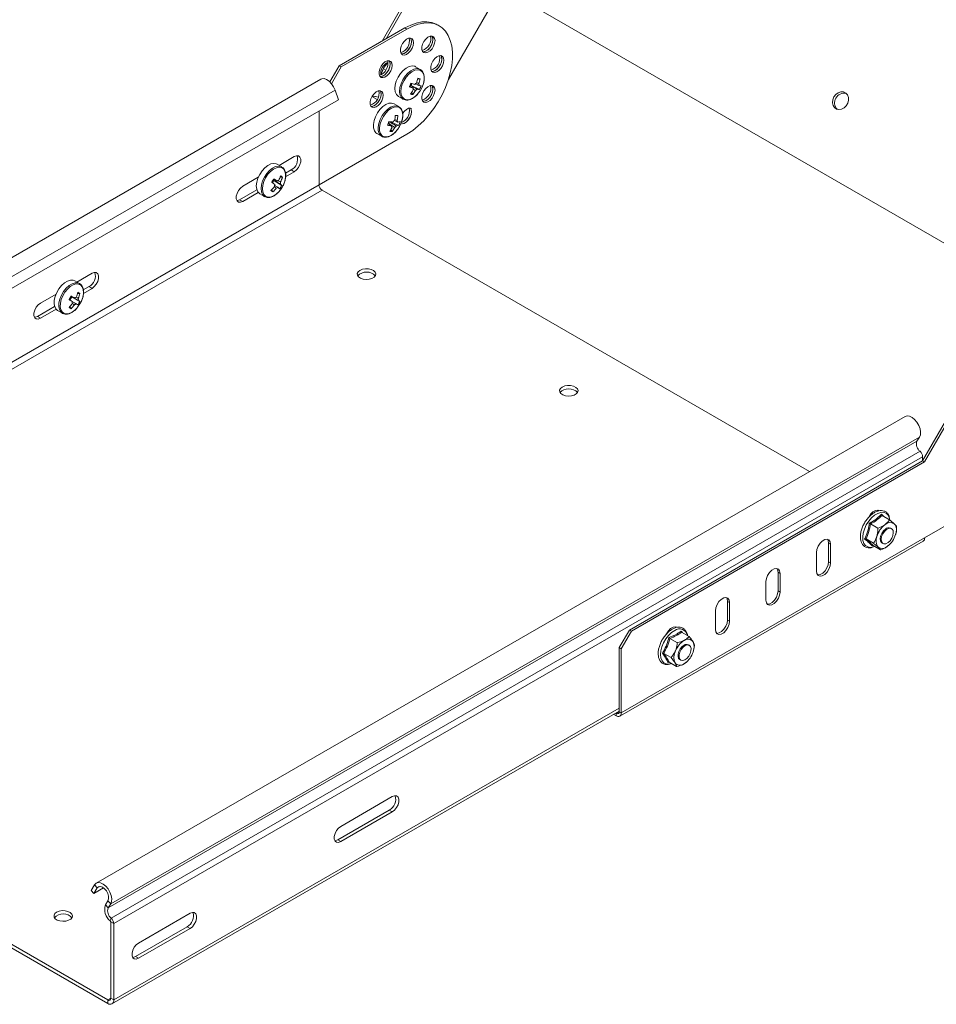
# Model space of a CAD drawing. Header units: millimetres. Extents: x -443 to 4177, y -1458 to 97.
# Tile 2 of 33: x -263 to 57, y -1175 to -830. Entities that reach past the tile are written whole.
import ezdxf

# ---------------------------------------------------------------- set-up
doc = ezdxf.new("R2010")
doc.units = ezdxf.units.MM

msp = doc.modelspace()

# ---------------------------------------------------------------- linework, layer by layer
at = {"color": 7, "linetype": 'Continuous', "lineweight": 15}
for p, q in [((-136.65, -837.94), (-124.36, -816.64)), ((-135.24, -837.12), (-123.65, -817.05)), ((-94.9, -819.22), (-113.47, -851.39)), ((100.98, -932.3), (-92.78, -820.44)), ((100.98, -932.3), (-92.03, -820.88)), ((-128.65, -833.32), (-151.63, -846.59)), ((-116.69, -832.61), (-117.4, -832.21)), ((-127.94, -833.73), (-150.92, -847)), ((-151.63, -846.59), (-154.89, -852.23)), ((-150.92, -847), (-154.31, -852.86)), ((-151.63, -846.59), (-150.92, -847)), ((-123.3, -847.85), (-124.94, -846.9)), ((-136.9, -849.3), (-136.91, -849.32)), ((-135.35, -848.09), (-136.17, -847.62)), ((-158.12, -851.26), (-440.96, -1014.54)), ((-126.85, -853.4), (-126.82, -853.36)), ((-126.5, -853.44), (-126.82, -853.36)), ((-126.5, -853.44), (-126.2, -852.79)), ((-123.57, -854.86), (-126.5, -853.44)), ((-123.37, -851.09), (-124.23, -851.12)), ((-153.06, -855.05), (-151.83, -858.43)), ((-138.37, -858.4), (-140.2, -857.34)), ((-139.14, -857.29), (-140.1, -857.21)), ((-130.94, -857.3), (-129.3, -858.25)), ((-125.93, -856.66), (-126.34, -855.95)), ((-434.68, -1021.71), (-151.83, -858.43)), ((-130.8, -860.84), (-132.44, -859.89)), ((-129.3, -858.25), (-129.19, -858.3)), ((-158.7, -888.23), (-158.7, -862.39)), ((-131.12, -863.94), (-132.02, -863.99)), ((-134.19, -866.21), (-134.13, -866.13)), ((-133.83, -866.21), (-134.19, -866.21)), ((-133.83, -866.21), (-133.82, -866.17)), ((-130.83, -867.41), (-133.83, -866.21)), ((-158.7, -888.23), (-127.94, -870.47)), ((-138.44, -870.29), (-136.8, -871.24)), ((-133.09, -869.58), (-133.53, -868.88)), ((-171.73, -881.94), (-173.38, -880.99)), ((-167.36, -878.33), (-172.68, -881.4)), ((-171.66, -881.98), (-171.73, -881.94)), ((-168.42, -883.02), (-170.4, -884.16)), ((-170.37, -885.37), (-167.36, -883.64)), ((-179.94, -885.59), (-185.39, -888.74)), ((-174.99, -887.47), (-174.46, -886.68)), ((-174.71, -886.47), (-174.46, -886.68)), ((-171.73, -888.44), (-174.46, -886.68)), ((-171.47, -885.55), (-172.3, -885.56)), ((-180.44, -889.96), (-186.45, -893.43)), ((-185.39, -894.04), (-179.94, -890.9)), ((-179.38, -891.38), (-177.73, -892.33)), ((-174.88, -890.69), (-175.27, -889.94)), ((12.86, -988.5), (-157.64, -890.07)), ((-238.07, -919.15), (-243.39, -922.22)), ((-242.44, -922.76), (-244.09, -921.81)), ((-250.65, -926.41), (-256.1, -929.56)), ((-242.28, -926.22), (-243.12, -926.24)), ((-239.13, -923.84), (-241.13, -925)), ((-241.09, -926.2), (-238.07, -924.46)), ((-245.81, -928.52), (-245.12, -927.35)), ((-245.39, -927.18), (-245.12, -927.35)), ((-242.32, -928.99), (-245.12, -927.35)), ((-251.15, -930.78), (-257.16, -934.25)), ((-256.1, -934.87), (-250.65, -931.72)), ((-250.09, -932.2), (-248.44, -933.15)), ((-245.42, -931.55), (-245.82, -930.82)), ((46.23, -969.23), (-236.61, -1132.51)), ((61.21, -969.46), (52.37, -984.77)), ((61.92, -969.86), (53.08, -985.17)), ((51.29, -976.48), (50.39, -977.91)), ((-50.16, -1043.96), (52.37, -984.77)), ((52.37, -983.38), (52.37, -984.77)), ((53.08, -985.17), (52.37, -984.77)), ((-49.45, -1044.36), (53.08, -985.17)), ((53.08, -1011.71), (84.9, -993.34)), ((36.93, -1002.26), (36.76, -1002)), ((38.17, -1003.89), (40.78, -1005.39)), ((40.89, -1005.39), (40.81, -1004.98)), ((34.13, -1006.84), (36.73, -1008.35)), ((41.5, -1008.5), (41.14, -1008.29)), ((32.57, -1012.1), (35.17, -1013.6)), ((-53.51, -1074.09), (52.56, -1012.86)), ((19.49, -1020.08), (19.49, -1013.55)), ((20.2, -1020.49), (20.2, -1013.95)), ((34.94, -1014.37), (34.71, -1014.51)), ((35.06, -1014.4), (37.66, -1015.9)), ((35.16, -1014.84), (35.56, -1014.69)), ((38.14, -1013.49), (38.5, -1013.69)), ((40.78, -1014.01), (40.11, -1014.67)), ((40.86, -1014.03), (40.9, -1013.99)), ((15.25, -1016.81), (15.25, -1023.34)), ((1.81, -1030.28), (1.81, -1023.75)), ((2.52, -1030.69), (2.52, -1024.16)), ((-2.43, -1027.02), (-2.43, -1033.55)), ((-15.86, -1040.49), (-15.86, -1033.96)), ((-15.16, -1040.9), (-15.16, -1034.36)), ((-20.11, -1037.22), (-20.11, -1043.75)), ((-33.78, -1043.08), (-33.95, -1042.82)), ((-50.16, -1043.96), (-53.69, -1050.08)), ((-52.99, -1050.49), (-49.45, -1044.36)), ((-49.45, -1044.36), (-50.16, -1043.96)), ((-35.99, -1046.87), (-33.38, -1048.38)), ((-31.91, -1044.72), (-29.3, -1046.23)), ((-53.69, -1050.08), (-52.99, -1050.49)), ((-53.69, -1072.53), (-53.69, -1050.08)), ((-52.99, -1072.94), (-52.99, -1050.49)), ((-29.21, -1049.32), (-29.57, -1049.11)), ((-27.41, -1049.31), (-27.81, -1051.17)), ((-232.59, -1173.36), (-440.48, -1053.35)), ((-38.18, -1052.12), (-35.57, -1053.62)), ((-27.76, -1051.25), (-27.74, -1051.19)), ((-232.59, -1174.58), (-440.48, -1054.57)), ((-36.35, -1055.19), (-36.66, -1055.32)), ((-36.29, -1055.21), (-33.68, -1056.71)), ((-32.57, -1054.31), (-32.21, -1054.52)), ((-29.94, -1054.94), (-31.22, -1055.88)), ((-29.95, -1054.94), (-29.82, -1054.81)), ((-231.09, -1174.73), (-53.69, -1072.32)), ((-55.64, -1073.45), (-54.76, -1073.96)), ((-54.94, -1073.04), (-54.76, -1073.15)), ((-133.07, -1102.23), (-151.1, -1112.64)), ((-152.16, -1117.33), (-134.13, -1106.92)), ((-151.1, -1117.94), (-133.07, -1107.54)), ((-238.4, -1135.02), (-237.17, -1133.06)), ((-237.46, -1136.13), (-238.4, -1135.02)), ((-237.46, -1136.13), (-234.05, -1134.17)), ((-237.46, -1136.13), (-236.23, -1134.18)), ((-232.49, -1138.65), (-233.39, -1140.07)), ((-231.55, -1139.76), (-232.45, -1141.19)), ((-203.78, -1143.05), (-221.81, -1153.46)), ((-231.53, -1146.05), (-231.53, -1172.75)), ((-230.47, -1146.66), (-230.47, -1173.36)), ((-222.87, -1158.15), (-204.84, -1147.74)), ((-221.81, -1158.77), (-203.78, -1148.36))]:
    msp.add_line(p, q, dxfattribs=at)
at = {"color": 7, "linetype": 'Continuous', "lineweight": 0}
for p, q in [((-128.65, -833.32), (-127.94, -833.73)), ((-435.91, -1018.33), (-153.06, -855.05)), ((-168.42, -883.02), (-167.36, -883.64)), ((-441.54, -1051.51), (-158.7, -888.23)), ((-440.48, -1053.35), (-157.64, -890.07)), ((-186.45, -893.43), (-185.39, -894.04)), ((-239.13, -923.84), (-238.07, -924.46)), ((-257.16, -934.25), (-256.1, -934.87)), ((-232.45, -1141.19), (50.39, -977.91)), ((-231.55, -1139.76), (51.29, -976.48)), ((-231.39, -1144.72), (51.46, -981.44)), ((-230.47, -1146.66), (52.37, -983.38)), ((-52.99, -1072.94), (53.08, -1011.71)), ((19.49, -1013.55), (20.2, -1013.95)), ((19.49, -1020.08), (20.2, -1020.49)), ((1.81, -1023.75), (2.52, -1024.16)), ((1.81, -1030.28), (2.52, -1030.69)), ((-15.86, -1033.96), (-15.16, -1034.36)), ((-15.86, -1040.49), (-15.16, -1040.9)), ((-230.47, -1173.36), (-53.69, -1071.31)), ((-54.76, -1073.15), (-53.69, -1072.53)), ((-54.76, -1073.15), (-54.76, -1073.96)), ((-52.99, -1072.94), (-53.69, -1072.53)), ((-134.13, -1106.92), (-133.07, -1107.54)), ((-152.16, -1117.33), (-151.1, -1117.94)), ((-236.23, -1134.18), (-237.17, -1133.06)), ((-236.23, -1134.18), (-235.36, -1133.67)), ((-231.55, -1139.76), (-232.49, -1138.65)), ((-233.39, -1140.07), (-232.45, -1141.19)), ((-231.39, -1144.72), (-231.68, -1145.73)), ((-230.47, -1146.66), (-231.53, -1146.05)), ((-204.84, -1147.74), (-203.78, -1148.36)), ((-222.87, -1158.15), (-221.81, -1158.77)), ((-232.59, -1173.36), (-231.53, -1172.75)), ((-232.59, -1174.58), (-232.59, -1173.36)), ((-231.53, -1172.75), (-230.47, -1173.36))]:
    msp.add_line(p, q, dxfattribs=at)
at = {"color": 7, "linetype": 'Continuous', "lineweight": 15, "flags": 128}
for points in [[(-117.4, -832.21), (-117.76, -832.01), (-119.3, -831.43), (-120.98, -831.17), (-122.79, -831.23), (-124.69, -831.61), (-126.65, -832.31), (-128.65, -833.32)], [(-127.94, -870.47), (-125.95, -869.18), (-123.98, -867.61), (-122.08, -865.8), (-120.28, -863.78), (-118.59, -861.57), (-117.05, -859.21), (-115.68, -856.73), (-114.51, -854.19), (-113.55, -851.61), (-112.81, -849.04), (-112.31, -846.52), (-112.06, -844.09), (-112.06, -841.78), (-112.31, -839.64), (-112.81, -837.69), (-113.55, -835.97), (-114.51, -834.5), (-115.68, -833.31), (-117.05, -832.42), (-118.59, -831.84), (-120.28, -831.58), (-122.08, -831.64), (-123.98, -832.02), (-125.95, -832.72), (-127.94, -833.73)], [(-125.64, -838.53), (-125.77, -837.74), (-126.13, -837.18), (-126.68, -836.91), (-127.38, -836.95), (-128.13, -837.32), (-128.86, -837.96), (-129.5, -838.8), (-129.96, -839.76), (-130.21, -840.72), (-130.21, -841.6), (-129.96, -842.28), (-129.5, -842.7), (-128.86, -842.82), (-128.13, -842.61), (-127.38, -842.1), (-126.68, -841.35), (-126.13, -840.44), (-125.77, -839.46), (-125.64, -838.53)], [(-126.71, -836.9), (-126.45, -837.42), (-126.35, -838.23), (-126.51, -839.17), (-126.89, -840.15), (-127.47, -841.04), (-128.18, -841.77), (-128.93, -842.24), (-129.66, -842.41), (-129.88, -842.4)], [(-126.35, -838.12), (-126.47, -837.33), (-126.71, -836.9)], [(-118.14, -837.78), (-118.27, -836.99), (-118.63, -836.43), (-119.18, -836.16), (-119.88, -836.21), (-120.63, -836.58), (-121.36, -837.21), (-122, -838.06), (-122.46, -839.01), (-122.71, -839.98), (-122.71, -840.86), (-122.46, -841.54), (-122, -841.96), (-121.36, -842.07), (-120.63, -841.86), (-119.88, -841.36), (-119.18, -840.61), (-118.63, -839.69), (-118.27, -838.72), (-118.14, -837.78)], [(-119.21, -836.16), (-118.95, -836.67), (-118.85, -837.49), (-119.01, -838.43), (-119.39, -839.4), (-119.97, -840.3), (-120.68, -841.03), (-121.43, -841.5), (-122.16, -841.67), (-122.38, -841.65)], [(-118.85, -837.38), (-118.97, -836.59), (-119.21, -836.16)], [(-129.88, -842.4), (-129.57, -842.41), (-128.84, -842.2), (-128.08, -841.69), (-127.39, -840.94), (-126.83, -840.03), (-126.47, -839.05), (-126.35, -838.12)], [(-122.38, -841.65), (-122.07, -841.67), (-121.34, -841.46), (-120.58, -840.95), (-119.89, -840.2), (-119.33, -839.29), (-118.97, -838.31), (-118.85, -837.38)], [(-115.04, -844.65), (-115.16, -843.86), (-115.52, -843.3), (-116.08, -843.03), (-116.77, -843.08), (-117.52, -843.44), (-118.26, -844.08), (-118.89, -844.92), (-119.36, -845.88), (-119.6, -846.85), (-119.6, -847.72), (-119.36, -848.41), (-118.89, -848.83), (-118.26, -848.94), (-117.52, -848.73), (-116.77, -848.22), (-116.08, -847.47), (-115.52, -846.56), (-115.16, -845.58), (-115.04, -844.65)], [(-116.1, -843.03), (-115.84, -843.54), (-115.75, -844.35), (-115.9, -845.3), (-116.29, -846.27), (-116.87, -847.17), (-117.57, -847.89), (-118.33, -848.37), (-119.05, -848.54), (-119.27, -848.52)], [(-115.74, -844.24), (-115.87, -843.45), (-116.1, -843.03)], [(-133.14, -846.44), (-133.27, -845.65), (-133.63, -845.09), (-134.18, -844.82), (-134.88, -844.87), (-135.63, -845.23), (-136.36, -845.87), (-137, -846.72), (-137.46, -847.67), (-137.71, -848.64), (-137.71, -849.51), (-137.46, -850.2), (-137, -850.62), (-136.36, -850.73), (-135.63, -850.52), (-134.88, -850.02), (-134.18, -849.27), (-133.63, -848.35), (-133.27, -847.38), (-133.14, -846.44)], [(-134.21, -844.82), (-133.95, -845.33), (-133.85, -846.15), (-134.01, -847.09), (-134.39, -848.06), (-134.97, -848.96), (-135.68, -849.69), (-136.43, -850.16), (-137.16, -850.33), (-137.38, -850.31)], [(-137.38, -850.31), (-137.07, -850.32), (-136.34, -850.12), (-135.58, -849.61), (-134.89, -848.86), (-134.33, -847.94), (-133.97, -846.97), (-133.85, -846.03)], [(-133.85, -846.03), (-133.97, -845.24), (-134.21, -844.82)], [(-124.94, -846.9), (-125.25, -846.76), (-126.15, -846.63), (-127.16, -846.83), (-128.22, -847.37), (-129.27, -848.21), (-130.23, -849.29), (-131.04, -850.55), (-131.67, -851.9), (-132.05, -853.27), (-132.18, -854.57), (-132.05, -855.7), (-131.65, -856.62), (-131.02, -857.25), (-130.94, -857.3)], [(-119.27, -848.52), (-118.96, -848.53), (-118.23, -848.32), (-117.48, -847.82), (-116.78, -847.07), (-116.23, -846.15), (-115.87, -845.18), (-115.74, -844.24)], [(-158.12, -851.26), (-157.75, -851.11), (-156.95, -851.08), (-156.07, -851.38), (-155.16, -851.98), (-154.32, -852.85), (-153.6, -853.9), (-153.06, -855.05)], [(-123.55, -855.61), (-123.37, -855.34), (-122.68, -854.08)], [(-118.14, -855.1), (-118.27, -854.32), (-118.63, -853.75), (-119.18, -853.48), (-119.88, -853.53), (-120.63, -853.9), (-121.36, -854.53), (-122, -855.38), (-122.46, -856.34), (-122.71, -857.3), (-122.71, -858.18), (-122.46, -858.86), (-122, -859.28), (-121.36, -859.39), (-120.63, -859.19), (-119.88, -858.68), (-119.18, -857.93), (-118.63, -857.01), (-118.27, -856.04), (-118.14, -855.1)], [(-119.21, -853.48), (-118.95, -853.99), (-118.85, -854.81), (-119.01, -855.75), (-119.39, -856.73), (-119.97, -857.62), (-120.68, -858.35), (-121.43, -858.82), (-122.16, -858.99), (-122.38, -858.97)], [(-118.85, -854.7), (-118.97, -853.91), (-119.21, -853.48)], [(-136.25, -856.9), (-136.37, -856.11), (-136.73, -855.55), (-137.29, -855.28), (-137.98, -855.33), (-138.74, -855.69), (-139.47, -856.33), (-140.1, -857.17), (-140.57, -858.13), (-140.81, -859.1), (-140.81, -859.97), (-140.57, -860.65), (-140.1, -861.07), (-139.47, -861.19), (-138.74, -860.98), (-137.98, -860.47), (-137.29, -859.72), (-136.73, -858.81), (-136.37, -857.83), (-136.25, -856.9)], [(-137.32, -855.27), (-137.05, -855.79), (-136.96, -856.6), (-137.11, -857.54), (-137.5, -858.52), (-138.08, -859.42), (-138.78, -860.14), (-139.54, -860.61), (-140.26, -860.78), (-140.49, -860.77)], [(-140.49, -860.77), (-140.18, -860.78), (-139.44, -860.57), (-138.69, -860.06), (-138, -859.31), (-137.44, -858.4), (-137.08, -857.42), (-136.96, -856.49)], [(-136.96, -856.49), (-137.08, -855.7), (-137.32, -855.27)], [(-122.38, -858.97), (-122.07, -858.99), (-121.34, -858.78), (-120.58, -858.27), (-119.89, -857.52), (-119.33, -856.61), (-118.97, -855.63), (-118.85, -854.7)], [(21.37, -857.47), (20.97, -858.46), (20.86, -859.48), (21.05, -860.43), (21.53, -861.2), (22.24, -861.71), (23.1, -861.91), (24.03, -861.77), (24.92, -861.3), (25.67, -860.57), (26.2, -859.64), (26.46, -858.62), (26.42, -857.63), (26.08, -856.75), (25.48, -856.1), (24.68, -855.74), (23.77, -855.72), (22.85, -856.02), (22.02, -856.63), (21.37, -857.47)], [(-132.44, -859.89), (-132.46, -859.89), (-133.3, -859.63), (-134.28, -859.71), (-135.33, -860.13), (-136.39, -860.86), (-137.39, -861.86), (-138.26, -863.06), (-138.96, -864.39), (-139.44, -865.77), (-139.67, -867.1), (-139.63, -868.3), (-139.33, -869.3), (-138.78, -870.04), (-138.44, -870.29)], [(-126.71, -861.4), (-126.45, -861.91), (-126.35, -862.72), (-126.51, -863.67), (-126.89, -864.64), (-127.47, -865.54), (-128.18, -866.27), (-128.93, -866.74), (-129.66, -866.91), (-129.88, -866.89)], [(-129.88, -866.89), (-129.57, -866.9), (-128.84, -866.69), (-128.08, -866.19), (-127.39, -865.44), (-126.83, -864.52), (-126.47, -863.55), (-126.35, -862.61)], [(-126.32, -861.53), (-126.68, -861.4), (-127.38, -861.45), (-128.13, -861.81), (-128.86, -862.45), (-129.46, -863.23)], [(-126.35, -862.61), (-126.47, -861.82), (-126.71, -861.4)], [(-130.57, -867.84), (-130.41, -867.54), (-129.84, -866.23)], [(-167.36, -883.64), (-166.58, -883.02), (-165.88, -882.16), (-165.37, -881.16), (-165.1, -880.14), (-165.1, -879.21), (-165.37, -878.51), (-165.88, -878.1), (-166.58, -878.03), (-167.36, -878.33)], [(-173.38, -880.99), (-173.63, -880.87), (-174.52, -880.71), (-175.53, -880.9), (-176.59, -881.42), (-177.64, -882.24), (-178.61, -883.3), (-179.43, -884.55), (-180.07, -885.9), (-180.47, -887.27), (-180.62, -888.57), (-180.5, -889.73), (-180.12, -890.65), (-179.51, -891.3), (-179.38, -891.38)], [(-185.39, -888.74), (-186.18, -889.35), (-186.87, -890.21), (-187.38, -891.21), (-187.66, -892.24), (-187.66, -893.16), (-187.38, -893.87), (-186.87, -894.28), (-186.18, -894.34), (-185.39, -894.04)], [(-172.88, -890.79), (-172.73, -890.63), (-171.86, -889.5)], [(-186.45, -893.43), (-187.24, -893.73), (-187.46, -893.75)], [(-238.07, -924.46), (-237.29, -923.84), (-236.6, -922.98), (-236.08, -921.98), (-235.81, -920.96), (-235.81, -920.03), (-236.08, -919.33), (-236.6, -918.92), (-237.29, -918.85), (-238.07, -919.15)], [(-144.38, -918.13), (-143.51, -917.77), (-142.49, -917.6), (-141.42, -917.62), (-140.42, -917.85), (-139.6, -918.24), (-139.06, -918.78), (-138.84, -919.38), (-138.97, -919.99), (-139.44, -920.55), (-140.19, -920.98), (-141.16, -921.26), (-142.22, -921.33), (-143.26, -921.21), (-144.18, -920.89), (-144.87, -920.42), (-145.26, -919.84), (-145.31, -919.23), (-145, -918.63), (-144.38, -918.13)], [(-244.09, -921.81), (-244.66, -921.59), (-245.6, -921.56), (-246.63, -921.87), (-247.7, -922.51), (-248.72, -923.43), (-249.64, -924.57), (-250.41, -925.87), (-250.96, -927.24), (-251.27, -928.59), (-251.32, -929.84), (-251.1, -930.92), (-250.63, -931.75), (-250.09, -932.2)], [(-256.1, -929.56), (-256.89, -930.17), (-257.58, -931.03), (-258.09, -932.03), (-258.37, -933.06), (-258.37, -933.98), (-258.09, -934.69), (-257.58, -935.1), (-256.89, -935.16), (-256.1, -934.87)], [(-243.28, -931.26), (-243.1, -931.05), (-242.29, -929.87)], [(-257.16, -934.25), (-257.95, -934.55), (-258.17, -934.57)], [(-73.67, -958.95), (-72.8, -958.59), (-71.77, -958.42), (-70.71, -958.44), (-69.71, -958.67), (-68.89, -959.07), (-68.34, -959.6), (-68.13, -960.2), (-68.26, -960.81), (-68.73, -961.37), (-69.48, -961.8), (-70.44, -962.08), (-71.51, -962.15), (-72.55, -962.03), (-73.47, -961.71), (-74.16, -961.24), (-74.55, -960.66), (-74.6, -960.05), (-74.29, -959.45), (-73.67, -958.95)], [(46.23, -969.23), (46.93, -969.03), (47.78, -969.14), (48.68, -969.58), (49.56, -970.3), (50.36, -971.25), (51.01, -972.36), (51.45, -973.53), (51.65, -974.66), (51.6, -975.67), (51.29, -976.48)], [(37.15, -1002.15), (36.64, -1001.99), (35.83, -1002.11), (34.97, -1002.61), (34.16, -1003.42), (33.5, -1004.43), (33.44, -1004.56)], [(39.36, -1008.63), (38.66, -1009.29), (38.08, -1010.14), (37.68, -1011.09), (37.52, -1012.01), (37.62, -1012.8), (37.96, -1013.36), (38.14, -1013.49)], [(40.28, -1013.36), (39.54, -1013.75), (38.86, -1013.82), (38.32, -1013.56), (37.97, -1013), (37.88, -1012.22), (38.04, -1011.29), (38.43, -1010.35), (39.02, -1009.49), (39.72, -1008.83), (40.45, -1008.44), (41.14, -1008.37), (41.68, -1008.63), (42.02, -1009.19), (42.12, -1009.98), (41.96, -1010.9), (41.56, -1011.85), (40.98, -1012.7), (40.28, -1013.36)], [(20.2, -1013.95), (20.05, -1013.06), (19.62, -1012.45), (18.96, -1012.19), (18.15, -1012.32), (17.29, -1012.82), (16.49, -1013.62), (15.83, -1014.64), (15.4, -1015.75), (15.25, -1016.81)], [(19.49, -1013.55), (19.34, -1012.65), (19.08, -1012.21)], [(2.52, -1024.16), (2.37, -1023.27), (1.94, -1022.66), (1.28, -1022.4), (0.48, -1022.52), (-0.38, -1023.02), (-1.19, -1023.83), (-1.85, -1024.84), (-2.28, -1025.95), (-2.43, -1027.02)], [(1.81, -1023.75), (1.66, -1022.86), (1.41, -1022.41)], [(15.25, -1023.34), (15.4, -1024.23), (15.83, -1024.85), (16.49, -1025.1), (17.29, -1024.98), (18.15, -1024.48), (18.96, -1023.68), (19.62, -1022.66), (20.05, -1021.55), (20.2, -1020.49)], [(15.66, -1024.68), (15.78, -1024.7), (16.59, -1024.57), (17.45, -1024.07), (18.25, -1023.27), (18.91, -1022.25), (19.34, -1021.14), (19.49, -1020.08)], [(-15.16, -1034.36), (-15.31, -1033.47), (-15.74, -1032.86), (-16.39, -1032.6), (-17.2, -1032.73), (-18.06, -1033.23), (-18.87, -1034.03), (-19.53, -1035.05), (-19.96, -1036.16), (-20.11, -1037.22)], [(-15.86, -1033.96), (-16.01, -1033.06), (-16.27, -1032.62)], [(-2.43, -1033.55), (-2.28, -1034.44), (-1.85, -1035.05), (-1.19, -1035.31), (-0.38, -1035.18), (0.48, -1034.69), (1.28, -1033.88), (1.94, -1032.86), (2.37, -1031.75), (2.52, -1030.69)], [(-2.02, -1034.88), (-1.9, -1034.9), (-1.09, -1034.77), (-0.23, -1034.28), (0.58, -1033.47), (1.23, -1032.45), (1.66, -1031.35), (1.81, -1030.28)], [(-33.56, -1042.97), (-34.07, -1042.81), (-34.88, -1042.94), (-35.74, -1043.43), (-36.55, -1044.24), (-37.21, -1045.26), (-37.28, -1045.4)], [(-20.11, -1043.75), (-19.96, -1044.64), (-19.53, -1045.26), (-18.87, -1045.51), (-18.06, -1045.39), (-17.2, -1044.89), (-16.39, -1044.09), (-15.74, -1043.07), (-15.31, -1041.96), (-15.16, -1040.9)], [(-19.7, -1045.09), (-19.58, -1045.11), (-18.77, -1044.98), (-17.91, -1044.48), (-17.1, -1043.68), (-16.44, -1042.66), (-16.01, -1041.55), (-15.86, -1040.49)], [(-30.98, -1049.21), (-31.71, -1049.75), (-32.36, -1050.52), (-32.86, -1051.43), (-33.14, -1052.38), (-33.17, -1053.25), (-32.95, -1053.93), (-32.57, -1054.31)], [(-30.8, -1054.42), (-31.52, -1054.65), (-32.15, -1054.55), (-32.59, -1054.14), (-32.82, -1053.45), (-32.79, -1052.59), (-32.5, -1051.64), (-32.01, -1050.72), (-31.35, -1049.95), (-30.62, -1049.42), (-29.9, -1049.19), (-29.28, -1049.28), (-28.83, -1049.7), (-28.61, -1050.38), (-28.64, -1051.25), (-28.92, -1052.2), (-29.42, -1053.11), (-30.07, -1053.88), (-30.8, -1054.42)], [(-133.07, -1107.54), (-132.28, -1106.92), (-131.59, -1106.06), (-131.08, -1105.06), (-130.8, -1104.04), (-130.8, -1103.11), (-131.08, -1102.41), (-131.59, -1102), (-132.28, -1101.93), (-133.07, -1102.23)], [(-151.1, -1112.64), (-151.88, -1113.25), (-152.58, -1114.11), (-153.09, -1115.11), (-153.36, -1116.14), (-153.36, -1117.06), (-153.09, -1117.77), (-152.58, -1118.18), (-151.88, -1118.24), (-151.1, -1117.94)], [(-153.16, -1117.65), (-152.95, -1117.63), (-152.16, -1117.33)], [(-237.17, -1133.06), (-236.63, -1132.53), (-235.91, -1132.31), (-235.07, -1132.42), (-234.16, -1132.86), (-233.28, -1133.58), (-232.48, -1134.54), (-231.83, -1135.64), (-231.39, -1136.81), (-231.19, -1137.94), (-231.24, -1138.96), (-231.55, -1139.76)], [(-236.23, -1134.18), (-235.78, -1133.77), (-235.15, -1133.68), (-234.43, -1133.92), (-233.7, -1134.46), (-233.05, -1135.24), (-232.56, -1136.16), (-232.28, -1137.1), (-232.26, -1137.97), (-232.49, -1138.65)], [(-250.45, -1142.64), (-251.07, -1143.15), (-251.37, -1143.74), (-251.33, -1144.35), (-250.94, -1144.93), (-250.25, -1145.4), (-249.33, -1145.72), (-248.28, -1145.84), (-247.22, -1145.77), (-246.26, -1145.5), (-245.5, -1145.06), (-245.03, -1144.5), (-244.9, -1143.89), (-245.12, -1143.29), (-245.67, -1142.76), (-246.49, -1142.36), (-247.48, -1142.13), (-248.55, -1142.11), (-249.58, -1142.28), (-250.45, -1142.64)], [(-203.78, -1148.36), (-202.99, -1147.74), (-202.3, -1146.88), (-201.79, -1145.88), (-201.51, -1144.86), (-201.51, -1143.93), (-201.79, -1143.23), (-202.3, -1142.82), (-202.99, -1142.75), (-203.78, -1143.05)], [(-221.81, -1153.46), (-222.6, -1154.07), (-223.29, -1154.93), (-223.8, -1155.93), (-224.07, -1156.96), (-224.07, -1157.88), (-223.8, -1158.59), (-223.29, -1159), (-222.6, -1159.06), (-221.81, -1158.77)], [(-223.88, -1158.47), (-223.66, -1158.45), (-222.87, -1158.15)]]:
    msp.add_lwpolyline(points, dxfattribs=at)
at = {"color": 7, "linetype": 'Continuous', "lineweight": 0, "flags": 128}
for points in [[(-123.26, -847.87), (-123.6, -847.71), (-124.5, -847.57), (-125.52, -847.78), (-126.58, -848.32), (-127.62, -849.16), (-128.58, -850.24), (-129.4, -851.5), (-130.02, -852.85), (-130.41, -854.22), (-130.54, -855.52), (-130.4, -856.65), (-130.01, -857.57), (-129.38, -858.2), (-129.3, -858.25)], [(-122.68, -854.08), (-122.19, -852.76), (-121.93, -851.47), (-121.94, -850.29), (-122.2, -849.29), (-122.69, -848.55), (-123.39, -848.09), (-124.26, -847.96), (-125.23, -848.16), (-126.25, -848.68), (-127.26, -849.49), (-128.18, -850.53), (-128.97, -851.74), (-129.57, -853.04), (-129.94, -854.36), (-130.07, -855.6), (-129.93, -856.7), (-129.55, -857.57), (-128.95, -858.18), (-128.16, -858.47), (-127.23, -858.44), (-126.23, -858.07), (-125.21, -857.41), (-124.23, -856.48), (-123.55, -855.61)], [(-130.74, -860.88), (-130.81, -860.83), (-131.66, -860.57), (-132.64, -860.66), (-133.69, -861.08), (-134.74, -861.81), (-135.74, -862.81), (-136.62, -864.01), (-137.32, -865.34), (-137.8, -866.71), (-138.02, -868.05), (-137.98, -869.25), (-137.68, -870.25), (-137.13, -870.99), (-136.84, -871.21)], [(-129.84, -866.23), (-129.5, -864.92), (-129.41, -863.69), (-129.57, -862.62), (-129.98, -861.78), (-130.61, -861.21), (-131.43, -860.96), (-132.37, -861.04), (-133.38, -861.45), (-134.4, -862.15), (-135.36, -863.11), (-136.2, -864.27), (-136.87, -865.55), (-137.33, -866.87), (-137.55, -868.15), (-137.51, -869.31), (-137.22, -870.27), (-136.7, -870.98), (-135.97, -871.39), (-135.09, -871.48), (-134.1, -871.23), (-133.08, -870.68), (-132.08, -869.84), (-131.17, -868.77), (-130.57, -867.84)], [(-171.73, -881.94), (-171.99, -881.82), (-172.88, -881.66), (-173.89, -881.85), (-174.95, -882.37), (-175.99, -883.19), (-176.96, -884.25), (-177.79, -885.5), (-178.43, -886.85), (-178.83, -888.22), (-178.98, -889.52), (-178.86, -890.67), (-178.48, -891.6), (-177.86, -892.25), (-177.68, -892.36)], [(-171.86, -889.5), (-171.15, -888.24), (-170.65, -886.93), (-170.38, -885.63), (-170.37, -884.44), (-170.61, -883.43), (-171.09, -882.67), (-171.78, -882.2), (-172.64, -882.05), (-173.61, -882.23), (-174.63, -882.73), (-175.63, -883.52), (-176.57, -884.54), (-177.36, -885.74), (-177.97, -887.04), (-178.36, -888.36), (-178.5, -889.61), (-178.39, -890.72), (-178.02, -891.61), (-177.43, -892.24), (-176.65, -892.55), (-175.73, -892.54), (-174.73, -892.19), (-173.71, -891.54), (-172.88, -890.79)], [(-242.44, -922.76), (-243.01, -922.54), (-243.95, -922.51), (-244.99, -922.82), (-246.05, -923.46), (-247.08, -924.38), (-248, -925.52), (-248.76, -926.82), (-249.32, -928.19), (-249.63, -929.54), (-249.67, -930.79), (-249.45, -931.87), (-248.98, -932.7), (-248.4, -933.18)], [(-242.29, -929.87), (-241.65, -928.58), (-241.23, -927.26), (-241.06, -925.99), (-241.14, -924.86), (-241.47, -923.94), (-242.04, -923.28), (-242.79, -922.92), (-243.7, -922.9), (-244.69, -923.2), (-245.72, -923.81), (-246.7, -924.69), (-247.59, -925.79), (-248.32, -927.04), (-248.86, -928.36), (-249.15, -929.66), (-249.2, -930.87), (-248.99, -931.9), (-248.54, -932.7), (-247.87, -933.21), (-247.03, -933.4), (-246.08, -933.27), (-245.06, -932.81), (-244.05, -932.05), (-243.28, -931.26)], [(35.55, -1003.81), (34.48, -1004.74), (33.5, -1005.89), (32.67, -1007.21), (32.02, -1008.62), (31.6, -1010.04), (31.43, -1011.4), (31.51, -1012.63), (31.84, -1013.65), (32.41, -1014.42), (33.18, -1014.89), (34.11, -1015.03), (35.15, -1014.85), (35.16, -1014.84)], [(40.81, -1004.98), (40.71, -1004.62), (40.26, -1003.72), (39.59, -1003.09), (38.73, -1002.78), (37.74, -1002.8), (36.66, -1003.15), (35.55, -1003.81)], [(-34.33, -1044.11), (-35.43, -1044.84), (-36.48, -1045.83), (-37.43, -1047.03), (-38.22, -1048.38), (-38.82, -1049.8), (-39.18, -1051.21), (-39.29, -1052.54), (-39.14, -1053.72), (-38.75, -1054.69), (-38.13, -1055.38), (-37.31, -1055.77), (-36.35, -1055.84), (-35.51, -1055.65)]]:
    msp.add_lwpolyline(points, dxfattribs=at)
at = {"color": 7, "linetype": 'Continuous', "lineweight": 15}
for centre, radius, start, end in [((-131.45, -837.82), 4.37, 287.9133, 12.092), ((-123.95, -837.08), 4.37, 287.9133, 12.0921), ((-120.85, -843.95), 4.37, 287.9133, 12.0921), ((-138.95, -845.74), 4.37, 287.9133, 12.0921), ((-132.95, -849.21), 4.17, 112.8793, 187.1042), ((-128.96, -851.51), 8.24, 133.6428, 167.2076), ((-145.68, -844.65), 20.76, 333.3935, 337.2794), ((-116.33, -823.08), 32.7, 250.7249, 253.1027), ((-128.36, -851.86), 2.15, 315.6964, 336.289), ((-115.75, -821.83), 32.68, 250.7243, 253.104), ((-123.9, -854.22), 1.75, 114.532, 140.2354), ((-136.36, -848.72), 12.37, 341.6059, 349.9532), ((-127.37, -865.04), 14.52, 73.9888, 77.3065), ((-135.54, -848.93), 12.37, 341.6058, 349.9532), ((-124.8, -853.32), 1.1, 351.0587, 26.2748), ((-122.7, -848.56), 5.03, 258.4618, 266.7691), ((-132.21, -850.12), 9.85, 331.2379, 339.435), ((-123.95, -854.4), 4.37, 287.9133, 12.0921), ((-142.06, -856.2), 4.37, 287.9136, 12.0917), ((-135.31, -849.28), 11.18, 320.064, 328.9952), ((-124.98, -851.26), 5.48, 251.2456, 260.0485), ((-134.49, -849.48), 11.17, 320.0635, 328.9954), ((-124.74, -854.55), 1.1, 171.0604, 206.2731), ((-125.64, -853.65), 1.75, 294.5324, 320.2347), ((-123.29, -849.84), 5.03, 258.461, 266.7697), ((24.96, -859.54), 3.38, 78.2724, 221.7168), ((-144.55, -862.9), 12.57, 347.1221, 355.2704), ((-131.85, -952.3), 88.37, 89.5266, 90.1083), ((-143.65, -862.9), 12.57, 347.1216, 355.2714), ((-131.45, -862.32), 4.37, 287.9133, 12.0921), ((-153.82, -860.03), 20.46, 338.8962, 342.74), ((-131.85, -849.29), 18.34, 260.9547, 265.3378), ((-135.67, -865.01), 1.91, 312.5893, 321.1008), ((-131.4, -847.99), 18.34, 260.9547, 265.3378), ((-132.5, -867.6), 0.846, 177.9197, 219.9865), ((-131.18, -867.45), 2.08, 122.3563, 145.2739), ((-133.36, -866.39), 2.08, 302.3563, 325.274), ((-131.99, -863.64), 3.94, 274.8823, 287.1157), ((-132.04, -866.25), 0.846, 357.9233, 39.9852), ((-131.53, -862.35), 3.94, 274.8814, 287.1161), ((-139.44, -863.69), 9.39, 336.6271, 345.0091), ((-142.34, -863.73), 10.2, 324.9918, 334.3642), ((-133.52, -864.48), 5.12, 264.7918, 274.8438), ((-141.44, -863.73), 10.2, 324.9925, 334.3635), ((-170.47, -879.25), 4.29, 298.4609, 16.6996), ((-182.96, -881.4), 11.45, 332.7751, 341.5855), ((-175.59, -889.73), 5.86, 45.4291, 53.5423), ((-192.21, -875.18), 20.82, 324.5146, 328.4081), ((-204.23, -925.49), 47.96, 51.2237, 52.8344), ((-176.78, -885.96), 2.13, 319.4441, 346.1965), ((-203.44, -924.31), 47.95, 51.2237, 52.8345), ((-172.64, -888.62), 1.64, 161.5182, 188.4188), ((-172.62, -887.82), 1.2, 97.791, 131.0077), ((-180.38, -883.55), 9.94, 322.3796, 330.5431), ((-173.78, -887.42), 1.64, 341.5206, 8.4179), ((-176.82, -892.96), 6.81, 41.6523, 47.5841), ((-182.33, -881.94), 11.45, 332.7748, 341.5858), ((-156.4, -888.12), 2.31, 182.6059, 237.3944), ((-183.66, -881.02), 12.24, 311.7695, 320.1948), ((-168.09, -882.11), 10.93, 227.3126, 231.6587), ((-183.03, -881.56), 12.24, 311.7695, 320.1947), ((-173.79, -888.21), 1.2, 277.7912, 311.0074), ((-177.6, -894.14), 6.81, 41.6538, 47.5845), ((-241.18, -920.07), 4.29, 298.4606, 16.7), ((-142.08, -922.91), 4.18, 42.7186, 137.2814), ((-254.4, -922.62), 11.85, 335.8386, 344.4645), ((-246.33, -932.07), 7.11, 55.3647, 61.9755), ((-253.7, -923.05), 11.85, 335.8395, 344.4636), ((-254.53, -922.63), 11.95, 314.7061, 323.2832), ((-263.72, -917.17), 20.88, 327.6101, 331.507), ((-440.43, -1253.06), 378.42, 58.8943, 59.0973), ((-247.45, -926.8), 2.08, 311.3069, 349.5203), ((-436.63, -1246.69), 372.42, 58.8927, 59.099), ((-243.55, -929.43), 1.44, 164.6671, 194.0155), ((-244.59, -928.86), 1.38, 284.2628, 314.3978), ((-243.25, -928.81), 1.38, 104.2623, 134.3984), ((-269.48, -971.95), 49.41, 57.6359, 58.4312), ((-251.28, -924.55), 10, 325.4894, 333.6277), ((-244.29, -928.25), 1.44, 344.6723, 14.0136), ((-268.85, -970.86), 49.57, 57.6354, 58.4281), ((-241.78, -924.79), 7.68, 235.6097, 241.7304), ((-253.83, -923.06), 11.95, 314.7066, 323.2827), ((-71.37, -963.73), 4.18, 42.7186, 137.2813), ((53.46, -978.91), 3.23, 161.9064, 231.6036), ((49.55, -983.52), 2.82, 2.9297, 47.6245), ((44.12, -1013.5), 8.07, 127.7522, 163.6143), ((41.01, -1008.92), 2.57, 55.9951, 135.4475), ((40.5, -1009.79), 1.63, 66.7255, 134.3401), ((39.46, -1009.07), 3.76, 336.6336, 37.3855), ((39.83, -1012.71), 3.76, 156.6341, 217.385), ((35.16, -1008.29), 8.07, 307.7522, 343.6143), ((51.87, -1011.85), 1.22, 304.5464, 6.7658), ((38.28, -1012.87), 2.57, 235.9954, 315.4472), ((-27.07, -1053.98), 7.49, 120.8413, 158.5869), ((-30.19, -1050.34), 1.37, 62.9911, 125.0012), ((-29.65, -1049.24), 2.11, 35.4474, 126.7171), ((-32.38, -1049.94), 4.84, 332.423, 23.4252), ((-29.76, -1053.49), 4.84, 152.4225, 203.4251), ((-35.06, -1049.45), 7.49, 300.8416, 338.5864), ((-32.48, -1054.19), 2.11, 215.4474, 306.7172), ((-54.34, -1072.64), 0.655, 230.7963, 9.2148), ((-54.07, -1073.12), 1.09, 230.7966, 9.2142), ((-136.17, -1103.15), 4.29, 298.4611, 16.6993), ((-248.15, -1147.42), 4.18, 42.7187, 137.2814), ((-228.48, -1141.68), 5.17, 161.9059, 231.6039), ((-229.38, -1142.19), 3.23, 161.9064, 231.6036), ((-206.88, -1143.97), 4.29, 298.4605, 16.6999), ((-232, -1146.07), 0.47, 2.9289, 47.6261), ((-233.29, -1146.81), 2.82, 2.9297, 47.6245), ((-232.18, -1172.85), 0.655, 230.7974, 9.2136), ((-231.76, -1173.57), 1.31, 230.7969, 9.2142)]:
    msp.add_arc(centre, radius, start, end, dxfattribs=at)
at = {"color": 7, "linetype": 'Continuous', "lineweight": 0}
msp.add_arc((-32.66, -1046.38), 2.82, 9.9452, 126.3593, dxfattribs=at)
at = {"color": 7, "linetype": 'Continuous', "lineweight": 15}
for points, knots in [([(-134.65, -845.54), (-135.13, -846.08), (-135.72, -846.74), (-136.1, -847.47), (-136.17, -847.62)], [0, 0, 0, 0, 0.801462, 1, 1, 1, 1]), ([(-136.89, -849.35), (-136.69, -848.77), (-136.49, -848.15), (-136.19, -847.64), (-136.17, -847.62)], [0, 0, 0, 0, 0.955112, 1, 1, 1, 1]), ([(-122.67, -854.08), (-122.58, -853.86), (-122.3, -853.22), (-122, -852.14), (-121.86, -850.91), (-121.95, -849.77), (-122.3, -848.84), (-122.76, -848.2), (-123.14, -847.99), (-123.28, -847.91)], [0, 0, 0, 0, 0.088193, 0.255756, 0.424492, 0.594608, 0.765373, 0.915287, 1, 1, 1, 1]), ([(-125.83, -854.37), (-125.91, -854.32), (-126.32, -854.08), (-126.73, -853.84), (-127.05, -853.64)], [0, 0, 0, 0, 0.204257, 1, 1, 1, 1]), ([(-126.82, -853.36), (-126.77, -853.39), (-126.02, -853.81), (-125.18, -854.27), (-124.39, -854.71), (-124.3, -854.77)], [0, 0, 0, 0, 0.05821, 0.88723, 1, 1, 1, 1]), ([(-123.71, -853.49), (-123.8, -853.43), (-124.18, -853.22), (-124.56, -853.01), (-124.85, -852.85)], [0, 0, 0, 0, 0.249423, 1, 1, 1, 1]), ([(-124.59, -852.48), (-124.42, -852.55), (-124.16, -852.67), (-123.9, -852.79), (-123.81, -852.83)], [0, 0, 0, 0, 0.640884, 1, 1, 1, 1]), ([(-137.99, -857.6), (-138.34, -857.49), (-138.76, -857.37), (-139.08, -857.31), (-139.14, -857.29)], [0, 0, 0, 0, 0.81075, 1, 1, 1, 1]), ([(-129.16, -858.28), (-128.98, -858.37), (-128.53, -858.59), (-127.69, -858.6), (-126.74, -858.36), (-125.74, -857.85), (-124.77, -857.07), (-124.03, -856.29), (-123.67, -855.75), (-123.57, -855.59)], [0, 0, 0, 0, 0.11151, 0.267205, 0.426889, 0.592737, 0.761606, 0.930479, 1, 1, 1, 1]), ([(-124.92, -855.24), (-125, -855.18), (-125.3, -854.97), (-125.6, -854.75), (-125.82, -854.6)], [0, 0, 0, 0, 0.281732, 1, 1, 1, 1]), ([(-129.84, -866.23), (-129.77, -866.01), (-129.56, -865.36), (-129.38, -864.3), (-129.39, -863.13), (-129.66, -862.13), (-130.1, -861.35), (-130.54, -861.05), (-130.74, -860.91)], [0, 0, 0, 0, 0.100232, 0.290997, 0.483421, 0.677297, 0.849671, 1, 1, 1, 1]), ([(-136.83, -871.17), (-136.71, -871.25), (-136.35, -871.5), (-135.6, -871.6), (-134.66, -871.49), (-133.68, -871.09), (-132.69, -870.43), (-131.75, -869.53), (-131.03, -868.64), (-130.7, -868.03), (-130.59, -867.83)], [0, 0, 0, 0, 0.0689021, 0.2051991, 0.3424168, 0.4850083, 0.6316533, 0.7791826, 0.9263747, 1, 1, 1, 1]), ([(-133.34, -867.57), (-133.42, -867.52), (-133.85, -867.25), (-134.27, -866.99), (-134.61, -866.78)], [0, 0, 0, 0, 0.194798, 1, 1, 1, 1]), ([(-132.25, -868.14), (-132.33, -868.08), (-133.05, -867.58), (-133.81, -867.04), (-134.48, -866.56), (-134.52, -866.53)], [0, 0, 0, 0, 0.11277, 0.94179, 1, 1, 1, 1]), ([(-134.19, -866.21), (-134.14, -866.23), (-133.39, -866.64), (-132.54, -867.09), (-131.75, -867.52), (-131.65, -867.57)], [0, 0, 0, 0, 0.05821, 0.88723, 1, 1, 1, 1]), ([(-131.2, -866.28), (-131.29, -866.22), (-131.66, -866.03), (-132.02, -865.83), (-132.29, -865.69)], [0, 0, 0, 0, 0.26176, 1, 1, 1, 1]), ([(-132.23, -865.32), (-132.05, -865.4), (-131.77, -865.53), (-131.49, -865.66), (-131.4, -865.7)], [0, 0, 0, 0, 0.670297, 1, 1, 1, 1]), ([(-171.86, -889.51), (-171.73, -889.3), (-171.36, -888.71), (-170.86, -887.66), (-170.47, -886.38), (-170.3, -885.14), (-170.37, -883.99), (-170.68, -883.03), (-171.13, -882.35), (-171.52, -882.12), (-171.67, -882.03)], [0, 0, 0, 0, 0.074832, 0.21671, 0.359146, 0.502332, 0.646664, 0.791777, 0.91968, 1, 1, 1, 1]), ([(-172.22, -887.93), (-172.32, -887.88), (-173.09, -887.42), (-173.92, -886.93), (-174.66, -886.49), (-174.71, -886.47)], [0, 0, 0, 0, 0.1127708, 0.9417941, 1, 1, 1, 1]), ([(-174.61, -886.24), (-174.3, -886.42), (-173.9, -886.65), (-173.49, -886.87), (-173.41, -886.92)], [0, 0, 0, 0, 0.789338, 1, 1, 1, 1]), ([(-174.24, -888.39), (-173.92, -888.57), (-173.51, -888.82), (-173.1, -889.06), (-173, -889.11)], [0, 0, 0, 0, 0.772867, 1, 1, 1, 1]), ([(-172.98, -886.8), (-172.8, -886.88), (-172.52, -887.01), (-172.25, -887.13), (-172.16, -887.18)], [0, 0, 0, 0, 0.656083, 1, 1, 1, 1]), ([(-177.66, -892.33), (-177.51, -892.41), (-177.12, -892.64), (-176.34, -892.7), (-175.39, -892.53), (-174.4, -892.06), (-173.55, -891.47), (-173.07, -890.96), (-172.9, -890.77)], [0, 0, 0, 0, 0.1070923, 0.2936693, 0.4832425, 0.6803938, 0.8821637, 1, 1, 1, 1]), ([(-173.63, -889.4), (-173.71, -889.34), (-173.94, -889.18), (-174.16, -889.01), (-174.31, -888.91)], [0, 0, 0, 0, 0.367708, 1, 1, 1, 1]), ([(-242.29, -929.87), (-242.17, -929.66), (-241.83, -929.05), (-241.39, -927.98), (-241.08, -926.71), (-241.01, -925.5), (-241.17, -924.39), (-241.6, -923.5), (-242.06, -922.94), (-242.4, -922.81), (-242.45, -922.79)], [0, 0, 0, 0, 0.078094, 0.226253, 0.375144, 0.525001, 0.676105, 0.827039, 0.973281, 1, 1, 1, 1]), ([(-245.47, -927.1), (-245.14, -927.29), (-244.72, -927.53), (-244.3, -927.78), (-244.22, -927.82)], [0, 0, 0, 0, 0.799614, 1, 1, 1, 1]), ([(-242.9, -928.63), (-242.99, -928.57), (-243.78, -928.12), (-244.61, -927.64), (-245.35, -927.21), (-245.4, -927.18)], [0, 0, 0, 0, 0.112771, 0.941794, 1, 1, 1, 1]), ([(-244.94, -929.09), (-244.59, -929.29), (-244.15, -929.54), (-243.71, -929.8), (-243.62, -929.85)], [0, 0, 0, 0, 0.787021, 1, 1, 1, 1]), ([(-244.24, -930.2), (-244.33, -930.14), (-244.56, -929.98), (-244.79, -929.82), (-244.93, -929.71)], [0, 0, 0, 0, 0.366558, 1, 1, 1, 1]), ([(-243.67, -927.54), (-243.5, -927.62), (-243.24, -927.74), (-242.98, -927.85), (-242.89, -927.9)], [0, 0, 0, 0, 0.638423, 1, 1, 1, 1]), ([(-248.39, -933.17), (-248.37, -933.18), (-248.13, -933.38), (-247.5, -933.49), (-246.59, -933.47), (-245.61, -933.15), (-244.62, -932.56), (-243.82, -931.9), (-243.41, -931.39), (-243.29, -931.24)], [0, 0, 0, 0, 0.0132496, 0.1879118, 0.3618883, 0.5418241, 0.7279776, 0.9163479, 1, 1, 1, 1]), ([(40.8, -1004.56), (40.69, -1004.22), (40.45, -1003.53), (39.79, -1002.77), (38.96, -1002.28), (38.01, -1002.1), (36.99, -1002.21), (35.93, -1002.58), (35.22, -1003.04), (34.86, -1003.28)], [0, 0, 0, 0, 0.144538, 0.291433, 0.432462, 0.5705, 0.709552, 0.85322, 1, 1, 1, 1]), ([(34.86, -1003.28), (34.67, -1003.42), (34.13, -1003.84), (33.28, -1004.7), (32.39, -1005.89), (31.64, -1007.2), (31.07, -1008.57), (30.71, -1009.95), (30.58, -1011.28), (30.68, -1012.51), (31.04, -1013.58), (31.63, -1014.42), (32.43, -1014.98), (33.36, -1015.23), (34.18, -1015.23), (34.68, -1015.06), (34.85, -1015.01)], [0, 0, 0, 0, 0.041218, 0.11915, 0.196962, 0.27469, 0.35249, 0.430488, 0.508869, 0.587762, 0.666885, 0.744743, 0.819632, 0.892334, 0.965081, 1, 1, 1, 1]), ([(38.17, -1003.89), (38.15, -1003.87), (38.09, -1003.83), (38.03, -1003.72), (37.99, -1003.6), (37.99, -1003.51), (37.99, -1003.47), (37.99, -1003.47)], [0, 0, 0, 0, 0.236179, 0.471403, 0.732465, 0.992091, 1, 1, 1, 1]), ([(40.78, -1005.39), (40.67, -1005.55), (40.27, -1006.17), (39.64, -1006.71), (39.18, -1007.11)], [0, 0, 0, 0, 0.263253, 1, 1, 1, 1]), ([(40.78, -1005.39), (41.34, -1005.84), (41.97, -1006.35), (42.4, -1006.74), (42.45, -1006.79)], [0, 0, 0, 0, 0.896039, 1, 1, 1, 1]), ([(34.13, -1006.84), (34.1, -1006.82), (34.04, -1006.79), (33.93, -1006.72), (33.83, -1006.65), (33.76, -1006.6), (33.74, -1006.57), (33.73, -1006.57)], [0, 0, 0, 0, 0.236175, 0.471396, 0.732458, 0.992083, 1, 1, 1, 1]), ([(36.38, -1011.22), (36.53, -1010.47), (36.73, -1009.52), (36.73, -1008.54), (36.73, -1008.35)], [0, 0, 0, 0, 0.801462, 1, 1, 1, 1]), ([(39.18, -1007.11), (39.07, -1007.19), (38.39, -1007.67), (37.52, -1008.06), (36.76, -1008.34), (36.73, -1008.35)], [0, 0, 0, 0, 0.1484862, 0.9655727, 1, 1, 1, 1]), ([(42.45, -1006.79), (42.73, -1007.07), (43.09, -1007.42), (43.24, -1007.65), (43.27, -1007.69)], [0, 0, 0, 0, 0.801463, 1, 1, 1, 1]), ([(43.27, -1007.69), (43.23, -1008.58), (43.19, -1009.57), (42.94, -1010.47), (42.91, -1010.57)], [0, 0, 0, 0, 0.896036, 1, 1, 1, 1]), ([(32.1, -1012.1), (32.1, -1012.1), (32.14, -1012.08), (32.22, -1012.06), (32.35, -1012.05), (32.47, -1012.06), (32.54, -1012.09), (32.57, -1012.1)], [0, 0, 0, 0, 0.007892, 0.267528, 0.528587, 0.76382, 1, 1, 1, 1]), ([(35.17, -1013.6), (35.6, -1012.94), (36.07, -1012.2), (36.35, -1011.31), (36.38, -1011.22)], [0, 0, 0, 0, 0.8960385, 1, 1, 1, 1]), ([(34.71, -1014.51), (34.71, -1014.51), (34.73, -1014.48), (34.79, -1014.43), (34.87, -1014.38), (34.97, -1014.36), (35.03, -1014.39), (35.06, -1014.4)], [0, 0, 0, 0, 0.00792, 0.267544, 0.528596, 0.763825, 1, 1, 1, 1]), ([(36.84, -1015), (36.44, -1014.65), (35.94, -1014.22), (35.3, -1013.71), (35.17, -1013.6)], [0, 0, 0, 0, 0.801462, 1, 1, 1, 1]), ([(37.66, -1015.9), (37.49, -1015.68), (37.3, -1015.43), (36.88, -1015.04), (36.84, -1015)], [0, 0, 0, 0, 0.896036, 1, 1, 1, 1]), ([(40.11, -1014.67), (40, -1014.75), (39.32, -1015.22), (38.45, -1015.62), (37.69, -1015.89), (37.66, -1015.9)], [0, 0, 0, 0, 0.1484862, 0.9655727, 1, 1, 1, 1]), ([(-29.82, -1045.93), (-29.86, -1045.68), (-29.95, -1045.03), (-30.38, -1044.2), (-31.07, -1043.47), (-31.93, -1043.04), (-32.9, -1042.92), (-33.92, -1043.08), (-34.82, -1043.44), (-35.73, -1043.98), (-36.63, -1044.69), (-37.62, -1045.75), (-38.49, -1046.96), (-39.2, -1048.29), (-39.73, -1049.67), (-40.05, -1051.05), (-40.13, -1052.36), (-39.98, -1053.56), (-39.57, -1054.59), (-38.93, -1055.38), (-38.1, -1055.88), (-37.16, -1056.06), (-36.26, -1056.01), (-35.68, -1055.78), (-35.45, -1055.69)], [0, 0, 0, 0, 0.031212, 0.08071, 0.128869, 0.17512, 0.220633, 0.266824, 0.314044, 0.340053, 0.389075, 0.438032, 0.486886, 0.535704, 0.584582, 0.633608, 0.682896, 0.732507, 0.782138, 0.830725, 0.877379, 0.922978, 0.968865, 1, 1, 1, 1]), ([(-35.99, -1046.87), (-36.01, -1046.86), (-36.07, -1046.82), (-36.17, -1046.74), (-36.26, -1046.65), (-36.32, -1046.59), (-36.35, -1046.57), (-36.35, -1046.56)], [0, 0, 0, 0, 0.236178, 0.471407, 0.732463, 0.992084, 1, 1, 1, 1]), ([(-31.91, -1044.72), (-31.93, -1044.7), (-31.99, -1044.66), (-32.04, -1044.56), (-32.07, -1044.44), (-32.07, -1044.35), (-32.06, -1044.3), (-32.06, -1044.3)], [0, 0, 0, 0, 0.236182, 0.471403, 0.73246, 0.992093, 1, 1, 1, 1]), ([(-32.06, -1044.3), (-31.95, -1044.45), (-31.81, -1044.64), (-31.69, -1044.82), (-31.67, -1044.86)], [0, 0, 0, 0, 0.7651002, 1, 1, 1, 1]), ([(-29.3, -1046.23), (-29.41, -1046.35), (-29.82, -1046.84), (-30.45, -1047.25), (-30.92, -1047.55)], [0, 0, 0, 0, 0.2632477, 1, 1, 1, 1]), ([(-29.3, -1046.23), (-28.83, -1046.79), (-28.3, -1047.43), (-27.97, -1047.96), (-27.93, -1048.02)], [0, 0, 0, 0, 0.896038, 1, 1, 1, 1]), ([(-34.05, -1051.24), (-33.81, -1050.49), (-33.5, -1049.55), (-33.4, -1048.57), (-33.38, -1048.38)], [0, 0, 0, 0, 0.8014609, 1, 1, 1, 1]), ([(-30.92, -1047.55), (-31.02, -1047.6), (-31.71, -1047.95), (-32.58, -1048.2), (-33.35, -1048.37), (-33.38, -1048.38)], [0, 0, 0, 0, 0.148485, 0.96557, 1, 1, 1, 1]), ([(-27.93, -1048.02), (-27.73, -1048.41), (-27.48, -1048.89), (-27.42, -1049.25), (-27.41, -1049.31)], [0, 0, 0, 0, 0.801464, 1, 1, 1, 1]), ([(-38.65, -1052.07), (-38.65, -1052.07), (-38.61, -1052.06), (-38.52, -1052.05), (-38.39, -1052.05), (-38.27, -1052.07), (-38.21, -1052.1), (-38.18, -1052.12)], [0, 0, 0, 0, 0.007893, 0.26752, 0.528611, 0.763825, 1, 1, 1, 1]), ([(-35.57, -1053.62), (-35.05, -1052.96), (-34.47, -1052.23), (-34.09, -1051.34), (-34.05, -1051.24)], [0, 0, 0, 0, 0.896034, 1, 1, 1, 1]), ([(-34.2, -1055.41), (-34.52, -1054.95), (-34.91, -1054.38), (-35.46, -1053.75), (-35.57, -1053.62)], [0, 0, 0, 0, 0.8014642, 1, 1, 1, 1]), ([(-36.66, -1055.32), (-36.66, -1055.32), (-36.64, -1055.29), (-36.58, -1055.23), (-36.48, -1055.18), (-36.38, -1055.17), (-36.32, -1055.19), (-36.29, -1055.21)], [0, 0, 0, 0, 0.007908, 0.267538, 0.528592, 0.763826, 1, 1, 1, 1]), ([(-33.68, -1056.71), (-33.76, -1056.37), (-33.86, -1055.99), (-34.17, -1055.47), (-34.2, -1055.41)], [0, 0, 0, 0, 0.896038, 1, 1, 1, 1]), ([(-31.22, -1055.88), (-31.32, -1055.93), (-32.01, -1056.28), (-32.88, -1056.54), (-33.65, -1056.7), (-33.68, -1056.71)], [0, 0, 0, 0, 0.148483, 0.96557, 1, 1, 1, 1])]:
    msp.add_open_spline(points, degree=3, knots=knots, dxfattribs=at)
at = {"color": 7, "linetype": 'Continuous', "lineweight": 0}
for points, knots in [([(33.73, -1006.57), (33.93, -1006.47), (34.91, -1005.96), (36.45, -1004.98), (37.5, -1003.94), (37.99, -1003.47)], [0, 0, 0, 0, 0.1180843, 0.59226, 1, 1, 1, 1]), ([(38.17, -1003.89), (37.6, -1004.43), (36.44, -1005.52), (34.91, -1006.4), (34.13, -1006.84)], [0, 0, 0, 0, 0.4921487, 1, 1, 1, 1]), ([(37.99, -1003.47), (38.12, -1003.58), (38.49, -1003.9), (38.79, -1004.18), (38.98, -1004.35)], [0, 0, 0, 0, 0.357172, 1, 1, 1, 1]), ([(32.1, -1012.1), (32.19, -1011.9), (32.66, -1010.9), (33.33, -1009.1), (33.61, -1007.37), (33.73, -1006.57)], [0, 0, 0, 0, 0.118084, 0.592259, 1, 1, 1, 1]), ([(34.13, -1006.84), (33.96, -1007.76), (33.63, -1009.62), (32.93, -1011.26), (32.57, -1012.1)], [0, 0, 0, 0, 0.492148, 1, 1, 1, 1]), ([(34.71, -1014.51), (34.64, -1014.44), (34.28, -1014.04), (33.51, -1013.28), (32.54, -1012.47), (32.1, -1012.1)], [0, 0, 0, 0, 0.118084, 0.592259, 1, 1, 1, 1]), ([(32.57, -1012.1), (33.07, -1012.53), (34.09, -1013.41), (34.73, -1014.07), (35.06, -1014.4)], [0, 0, 0, 0, 0.4921479, 1, 1, 1, 1]), ([(-38.65, -1052.07), (-38.53, -1051.88), (-37.92, -1050.88), (-37.04, -1049.09), (-36.56, -1047.36), (-36.35, -1046.56)], [0, 0, 0, 0, 0.118082, 0.592257, 1, 1, 1, 1]), ([(-35.99, -1046.87), (-36.25, -1047.79), (-36.79, -1049.64), (-37.71, -1051.28), (-38.18, -1052.12)], [0, 0, 0, 0, 0.492148, 1, 1, 1, 1]), ([(-36.35, -1046.56), (-36.15, -1046.5), (-35.17, -1046.15), (-33.62, -1045.45), (-32.55, -1044.67), (-32.06, -1044.3)], [0, 0, 0, 0, 0.118084, 0.59226, 1, 1, 1, 1]), ([(-31.91, -1044.72), (-32.48, -1045.13), (-33.65, -1045.95), (-35.2, -1046.56), (-35.99, -1046.87)], [0, 0, 0, 0, 0.492148, 1, 1, 1, 1]), ([(-36.66, -1055.32), (-36.71, -1055.21), (-36.94, -1054.65), (-37.5, -1053.61), (-38.29, -1052.56), (-38.65, -1052.07)], [0, 0, 0, 0, 0.118085, 0.59226, 1, 1, 1, 1]), ([(-38.18, -1052.12), (-37.77, -1052.68), (-36.96, -1053.82), (-36.51, -1054.74), (-36.29, -1055.21)], [0, 0, 0, 0, 0.492147, 1, 1, 1, 1])]:
    msp.add_open_spline(points, degree=3, knots=knots, dxfattribs=at)

doc.saveas('drawing.dxf')
